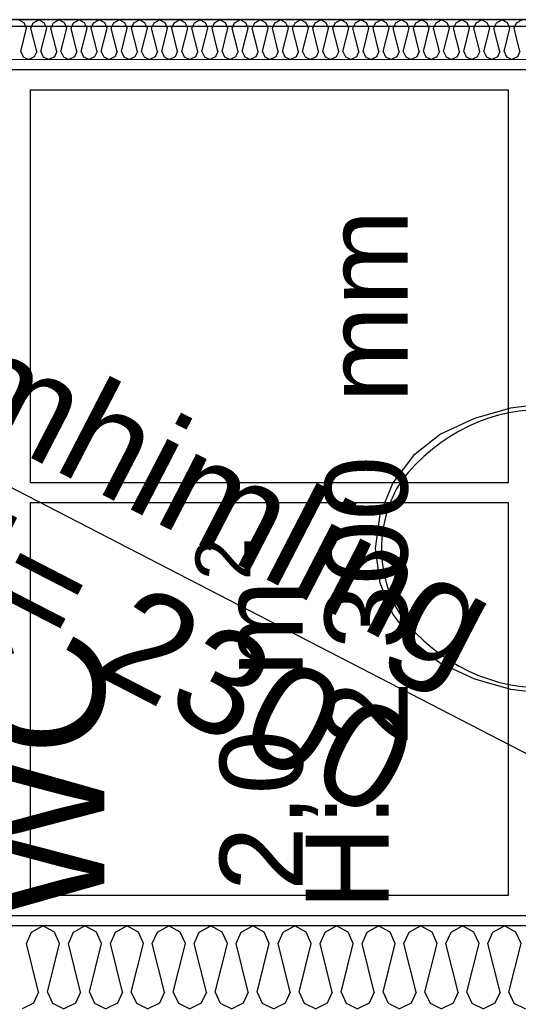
# Model space of a CAD drawing. Header units: millimetres. Extents: x -173281 to 144469, y -85977 to 83288.
# Tile 198 of 256: x -62729 to -62128, y -27012 to -25824. Entities that reach past the tile are written whole.
import ezdxf
from ezdxf.enums import TextEntityAlignment as Align

# ---------------------------------------------------------------- set-up
doc = ezdxf.new("R2010")
doc.units = ezdxf.units.MM
doc.header["$LTSCALE"] = 0.5
doc.header["$MEASUREMENT"] = 0
doc.linetypes.add('PLINE', pattern=[0])
for name, color, linetype in [('232- Ikke-bærende yttervegger (Skravur)(Nye konstruksjoner)', 7, 'Continuous'), ('232- Ikke-bærende yttervegger(Nye konstruksjoner)', 7, 'Continuous'), ('242- Ikke-bærende innervegger (Skravur)(Nye konstruksjoner)', 7, 'Continuous'), ('242- Ikke-bærende innervegger(Nye konstruksjoner)', 7, 'Continuous'), ('252- Gulv på grunn_ bunnplate', 7, 'Continuous'), ('257- Systemhimlinger(Nye konstruksjoner)', 7, 'Continuous'), ('315- Utstyr for sanitærinstallasjoner(Nye konstruksjoner)', 7, 'Continuous'), ('862- M___Nettoareal(Nye konstruksjoner)', 7, 'Continuous'), ('862- M___Nettoareal(Polylinje)(Nye konstruksjoner)', 7, 'Continuous'), ('862- M___Nettoareal(Tekst)(Nye konstruksjoner)', 7, 'Continuous')]:
    doc.layers.add(name, color=color, linetype=linetype)
doc.layers.add('236- Innvendig kledning og overflate(Nye konstruksjoner)', color=7, linetype='Continuous', lineweight=0)
doc.styles.add('GENERATED_STYLE_1', font='arial.ttf')
pattern_1 = [(180, (0, 0), (0, 86.60254), [0, -50]), (180, (-25, -43.3), (0, 86.60254), [0, -50])]

# ---------------------------------------------------------------- blocks, each defined once
blk = doc.blocks.new('WC_A-133_29', base_point=(-62581, -26482.4))
at = {"layer": '862- M___Nettoareal(Polylinje)(Nye konstruksjoner)', "linetype": 'PLINE', "flags": 128}
blk.add_lwpolyline([(-61740.7, -26904.4), (-61740.7, -25884.4), (-63715.7, -25884.4), (-63715.7, -26904.4)], close=True, dxfattribs=at)
at = {"layer": '862- M___Nettoareal(Tekst)(Nye konstruksjoner)', "char_height": 100, "attachment_point": 1, "rotation": 90, "style": 'GENERATED_STYLE_1'}
for s, insert in [('\\A1;{\\pql;\\pt0,12050;\\fArial|b0|i0|c0|p0;\\W1.000000;2\xa0300\\fArial|b0|i0|c0|p0;\\W1.000000;\\A1{\\H.66x;\\S^  ;}\\fArial|b0|i0|c0|p0;\\W1.000000; mm\\fArial|b0|i0|c0|p0;\\W1.000000;\\A1{\\H.66x;\\S^  ;}}', (-62361.7, -26699.7)), ('\\A1;{\\pql;\\pt0,12050;\\fArial|b0|i0|c0|p0;\\W1.000000;2,0\\fArial|b0|i0|c0|p0;\\W1.000000;\\A1{\\H.66x;\\S^  ;}\\fArial|b0|i0|c0|p0;\\W1.000000; m\\fArial|b0|i0|c0|p0;\\W1.000000;\\A1{\\H.66x;\\S2^  ;}}', (-62517.4, -26874.9))]:
    blk.add_mtext(s, dxfattribs=dict(at, insert=insert))
at = {"layer": '862- M___Nettoareal(Tekst)(Nye konstruksjoner)', "style": 'GENERATED_STYLE_1'}
for tag, height, p in [('DUMMY_862', 150, (-62777.4, -26532.2)), ('ROOM_NAME', 150, (-62777.4, -26909.2)), ('DUMMY_861', 100, (-62934.5, -26509)), ('ceilingHeightCode', 100, (-62384.5, -26897.8)), ('ROOM_NUMBER', 100, (-62934.5, -26897.8)), ('DUMMY_863', 100, (-62541.7, -26874.9))]:
    blk.add_attdef(tag, text='', height=height, rotation=90, dxfattribs=at).set_placement(p, align=Align.TOP_LEFT)
blk = doc.blocks.new('*X789')
at = {"layer": '232- Ikke-bærende yttervegger (Skravur)(Nye konstruksjoner)', "linetype": 'PLINE'}
for p, q in [((-62724, -25827.6), (-62730.7, -25823.9)), ((-62721.1, -25834.1), (-62724, -25827.6)), ((-62716, -25834.1), (-62713, -25827.6)), ((-62713, -25827.6), (-62706.4, -25823.9)), ((-62699.8, -25827.6), (-62706.4, -25823.9)), ((-62696.8, -25834.1), (-62699.8, -25827.6)), ((-62691.7, -25834.1), (-62688.7, -25827.6)), ((-62688.7, -25827.6), (-62682.1, -25823.9)), ((-62675.5, -25827.6), (-62682.1, -25823.9)), ((-62672.5, -25834.1), (-62675.5, -25827.6)), ((-62667.4, -25834.1), (-62664.5, -25827.6)), ((-62664.5, -25827.6), (-62657.8, -25823.9)), ((-62651.2, -25827.6), (-62657.8, -25823.9)), ((-62648.2, -25834.1), (-62651.2, -25827.6)), ((-62643.1, -25834.1), (-62640.2, -25827.6)), ((-62640.2, -25827.6), (-62633.5, -25823.9)), ((-62626.9, -25827.6), (-62633.5, -25823.9)), ((-62624, -25834.1), (-62626.9, -25827.6)), ((-62618.9, -25834.1), (-62615.9, -25827.6)), ((-62615.9, -25827.6), (-62609.3, -25823.9)), ((-62602.6, -25827.6), (-62609.3, -25823.9)), ((-62599.7, -25834.1), (-62602.6, -25827.6)), ((-62594.6, -25834.1), (-62591.6, -25827.6)), ((-62591.6, -25827.6), (-62585, -25823.9)), ((-62578.3, -25827.6), (-62585, -25823.9)), ((-62575.4, -25834.1), (-62578.3, -25827.6)), ((-62570.3, -25834.1), (-62567.3, -25827.6)), ((-62567.3, -25827.6), (-62560.7, -25823.9)), ((-62554.1, -25827.6), (-62560.7, -25823.9)), ((-62551.1, -25834.1), (-62554.1, -25827.6)), ((-62546, -25834.1), (-62543, -25827.6)), ((-62543, -25827.6), (-62536.4, -25823.9)), ((-62529.8, -25827.6), (-62536.4, -25823.9)), ((-62526.8, -25834.1), (-62529.8, -25827.6)), ((-62521.7, -25834.1), (-62518.8, -25827.6)), ((-62518.8, -25827.6), (-62512.1, -25823.9)), ((-62505.5, -25827.6), (-62512.1, -25823.9)), ((-62502.5, -25834.1), (-62505.5, -25827.6)), ((-62497.4, -25834.1), (-62494.5, -25827.6)), ((-62494.5, -25827.6), (-62487.9, -25823.9)), ((-62481.2, -25827.6), (-62487.9, -25823.9)), ((-62478.3, -25834.1), (-62481.2, -25827.6)), ((-62473.2, -25834.1), (-62470.2, -25827.6)), ((-62470.2, -25827.6), (-62463.6, -25823.9)), ((-62456.9, -25827.6), (-62463.6, -25823.9)), ((-62454, -25834.1), (-62456.9, -25827.6)), ((-62448.9, -25834.1), (-62445.9, -25827.6)), ((-62445.9, -25827.6), (-62439.3, -25823.9)), ((-62432.7, -25827.6), (-62439.3, -25823.9)), ((-62429.7, -25834.1), (-62432.7, -25827.6)), ((-62424.6, -25834.1), (-62421.6, -25827.6)), ((-62421.6, -25827.6), (-62415, -25823.9)), ((-62408.4, -25827.6), (-62415, -25823.9)), ((-62405.4, -25834.1), (-62408.4, -25827.6)), ((-62400.3, -25834.1), (-62397.4, -25827.6)), ((-62397.4, -25827.6), (-62390.7, -25823.9)), ((-62384.1, -25827.6), (-62390.7, -25823.9)), ((-62381.1, -25834.1), (-62384.1, -25827.6)), ((-62376, -25834.1), (-62373.1, -25827.6)), ((-62373.1, -25827.6), (-62366.4, -25823.9)), ((-62359.8, -25827.6), (-62366.4, -25823.9)), ((-62356.9, -25834.1), (-62359.8, -25827.6)), ((-62351.8, -25834.1), (-62348.8, -25827.6)), ((-62348.8, -25827.6), (-62342.2, -25823.9)), ((-62335.5, -25827.6), (-62342.2, -25823.9)), ((-62332.6, -25834.1), (-62335.5, -25827.6)), ((-62327.5, -25834.1), (-62324.5, -25827.6)), ((-62324.5, -25827.6), (-62317.9, -25823.9)), ((-62311.3, -25827.6), (-62317.9, -25823.9)), ((-62308.3, -25834.1), (-62311.3, -25827.6)), ((-62303.2, -25834.1), (-62300.2, -25827.6)), ((-62300.2, -25827.6), (-62293.6, -25823.9)), ((-62287, -25827.6), (-62293.6, -25823.9)), ((-62284, -25834.1), (-62287, -25827.6)), ((-62278.9, -25834.1), (-62276, -25827.6)), ((-62276, -25827.6), (-62269.3, -25823.9)), ((-62262.7, -25827.6), (-62269.3, -25823.9)), ((-62259.7, -25834.1), (-62262.7, -25827.6)), ((-62254.6, -25834.1), (-62251.7, -25827.6)), ((-62251.7, -25827.6), (-62245, -25823.9)), ((-62238.4, -25827.6), (-62245, -25823.9)), ((-62235.5, -25834.1), (-62238.4, -25827.6)), ((-62230.4, -25834.1), (-62227.4, -25827.6)), ((-62227.4, -25827.6), (-62220.8, -25823.9)), ((-62214.1, -25827.6), (-62220.8, -25823.9)), ((-62211.2, -25834.1), (-62214.1, -25827.6)), ((-62206.1, -25834.1), (-62203.1, -25827.6)), ((-62203.1, -25827.6), (-62196.5, -25823.9)), ((-62189.8, -25827.6), (-62196.5, -25823.9)), ((-62186.9, -25834.1), (-62189.8, -25827.6)), ((-62181.8, -25834.1), (-62178.8, -25827.6)), ((-62178.8, -25827.6), (-62172.2, -25823.9)), ((-62165.6, -25827.6), (-62172.2, -25823.9)), ((-62162.6, -25834.1), (-62165.6, -25827.6)), ((-62157.5, -25834.1), (-62154.5, -25827.6)), ((-62154.5, -25827.6), (-62147.9, -25823.9)), ((-62141.3, -25827.6), (-62147.9, -25823.9)), ((-62138.3, -25834.1), (-62141.3, -25827.6)), ((-62133.2, -25834.1), (-62130.3, -25827.6)), ((-62130.3, -25827.6), (-62123.6, -25823.9)), ((-62728.1, -25862.3), (-62721.1, -25834.1)), ((-62708.9, -25862.3), (-62716, -25834.1)), ((-62703.8, -25862.3), (-62696.8, -25834.1)), ((-62684.7, -25862.3), (-62691.7, -25834.1)), ((-62679.6, -25862.3), (-62672.5, -25834.1)), ((-62660.4, -25862.3), (-62667.4, -25834.1)), ((-62655.3, -25862.3), (-62648.2, -25834.1)), ((-62636.1, -25862.3), (-62643.1, -25834.1)), ((-62631, -25862.3), (-62624, -25834.1)), ((-62611.8, -25862.3), (-62618.9, -25834.1)), ((-62606.7, -25862.3), (-62599.7, -25834.1)), ((-62587.5, -25862.3), (-62594.6, -25834.1)), ((-62582.4, -25862.3), (-62575.4, -25834.1)), ((-62563.2, -25862.3), (-62570.3, -25834.1)), ((-62558.1, -25862.3), (-62551.1, -25834.1)), ((-62539, -25862.3), (-62546, -25834.1)), ((-62533.9, -25862.3), (-62526.8, -25834.1)), ((-62514.7, -25862.3), (-62521.7, -25834.1)), ((-62509.6, -25862.3), (-62502.5, -25834.1)), ((-62490.4, -25862.3), (-62497.4, -25834.1)), ((-62485.3, -25862.3), (-62478.3, -25834.1)), ((-62466.1, -25862.3), (-62473.2, -25834.1)), ((-62461, -25862.3), (-62454, -25834.1)), ((-62441.8, -25862.3), (-62448.9, -25834.1)), ((-62436.7, -25862.3), (-62429.7, -25834.1)), ((-62417.6, -25862.3), (-62424.6, -25834.1)), ((-62412.5, -25862.3), (-62405.4, -25834.1)), ((-62393.3, -25862.3), (-62400.3, -25834.1)), ((-62388.2, -25862.3), (-62381.1, -25834.1)), ((-62369, -25862.3), (-62376, -25834.1)), ((-62363.9, -25862.3), (-62356.9, -25834.1)), ((-62344.7, -25862.3), (-62351.8, -25834.1)), ((-62339.6, -25862.3), (-62332.6, -25834.1)), ((-62320.4, -25862.3), (-62327.5, -25834.1)), ((-62315.3, -25862.3), (-62308.3, -25834.1)), ((-62296.2, -25862.3), (-62303.2, -25834.1)), ((-62291.1, -25862.3), (-62284, -25834.1)), ((-62271.9, -25862.3), (-62278.9, -25834.1)), ((-62266.8, -25862.3), (-62259.7, -25834.1)), ((-62247.6, -25862.3), (-62254.6, -25834.1)), ((-62242.5, -25862.3), (-62235.5, -25834.1)), ((-62223.3, -25862.3), (-62230.4, -25834.1)), ((-62218.2, -25862.3), (-62211.2, -25834.1)), ((-62199, -25862.3), (-62206.1, -25834.1)), ((-62193.9, -25862.3), (-62186.9, -25834.1)), ((-62174.7, -25862.3), (-62181.8, -25834.1)), ((-62169.6, -25862.3), (-62162.6, -25834.1)), ((-62150.5, -25862.3), (-62157.5, -25834.1)), ((-62145.4, -25862.3), (-62138.3, -25834.1)), ((-62126.2, -25862.3), (-62133.2, -25834.1)), ((-62728.1, -25862.3), (-62725.2, -25868.8)), ((-62708.9, -25862.3), (-62711.9, -25868.8)), ((-62703.8, -25862.3), (-62700.9, -25868.8)), ((-62684.7, -25862.3), (-62687.6, -25868.8)), ((-62679.6, -25862.3), (-62676.6, -25868.8)), ((-62660.4, -25862.3), (-62663.3, -25868.8)), ((-62655.3, -25862.3), (-62652.3, -25868.8)), ((-62636.1, -25862.3), (-62639.1, -25868.8)), ((-62631, -25862.3), (-62628, -25868.8)), ((-62611.8, -25862.3), (-62614.8, -25868.8)), ((-62606.7, -25862.3), (-62603.8, -25868.8)), ((-62587.5, -25862.3), (-62590.5, -25868.8)), ((-62582.4, -25862.3), (-62579.5, -25868.8)), ((-62563.2, -25862.3), (-62566.2, -25868.8)), ((-62558.1, -25862.3), (-62555.2, -25868.8)), ((-62539, -25862.3), (-62541.9, -25868.8)), ((-62533.9, -25862.3), (-62530.9, -25868.8)), ((-62514.7, -25862.3), (-62517.6, -25868.8)), ((-62509.6, -25862.3), (-62506.6, -25868.8)), ((-62490.4, -25862.3), (-62493.4, -25868.8)), ((-62485.3, -25862.3), (-62482.3, -25868.8)), ((-62466.1, -25862.3), (-62469.1, -25868.8)), ((-62461, -25862.3), (-62458.1, -25868.8)), ((-62441.8, -25862.3), (-62444.8, -25868.8)), ((-62436.7, -25862.3), (-62433.8, -25868.8)), ((-62417.6, -25862.3), (-62420.5, -25868.8)), ((-62412.5, -25862.3), (-62409.5, -25868.8)), ((-62393.3, -25862.3), (-62396.2, -25868.8)), ((-62388.2, -25862.3), (-62385.2, -25868.8)), ((-62369, -25862.3), (-62372, -25868.8)), ((-62363.9, -25862.3), (-62360.9, -25868.8)), ((-62344.7, -25862.3), (-62347.7, -25868.8)), ((-62339.6, -25862.3), (-62336.7, -25868.8)), ((-62320.4, -25862.3), (-62323.4, -25868.8)), ((-62315.3, -25862.3), (-62312.4, -25868.8)), ((-62296.2, -25862.3), (-62299.1, -25868.8)), ((-62291.1, -25862.3), (-62288.1, -25868.8)), ((-62271.9, -25862.3), (-62274.8, -25868.8)), ((-62266.8, -25862.3), (-62263.8, -25868.8)), ((-62247.6, -25862.3), (-62250.6, -25868.8)), ((-62242.5, -25862.3), (-62239.5, -25868.8)), ((-62223.3, -25862.3), (-62226.3, -25868.8)), ((-62218.2, -25862.3), (-62215.3, -25868.8)), ((-62199, -25862.3), (-62202, -25868.8)), ((-62193.9, -25862.3), (-62191, -25868.8)), ((-62174.7, -25862.3), (-62177.7, -25868.8)), ((-62169.6, -25862.3), (-62166.7, -25868.8)), ((-62150.5, -25862.3), (-62153.4, -25868.8)), ((-62145.4, -25862.3), (-62142.4, -25868.8)), ((-62126.2, -25862.3), (-62129.1, -25868.8)), ((-62725.2, -25868.8), (-62718.5, -25871.9)), ((-62711.9, -25868.8), (-62718.5, -25871.9)), ((-62700.9, -25868.8), (-62694.2, -25871.9)), ((-62687.6, -25868.8), (-62694.2, -25871.9)), ((-62676.6, -25868.8), (-62670, -25871.9)), ((-62663.3, -25868.8), (-62670, -25871.9)), ((-62652.3, -25868.8), (-62645.7, -25871.9)), ((-62639.1, -25868.8), (-62645.7, -25871.9)), ((-62628, -25868.8), (-62621.4, -25871.9)), ((-62614.8, -25868.8), (-62621.4, -25871.9)), ((-62603.8, -25868.8), (-62597.1, -25871.9)), ((-62590.5, -25868.8), (-62597.1, -25871.9)), ((-62579.5, -25868.8), (-62572.8, -25871.9)), ((-62566.2, -25868.8), (-62572.8, -25871.9)), ((-62555.2, -25868.8), (-62548.6, -25871.9)), ((-62541.9, -25868.8), (-62548.6, -25871.9)), ((-62530.9, -25868.8), (-62524.3, -25871.9)), ((-62517.6, -25868.8), (-62524.3, -25871.9)), ((-62506.6, -25868.8), (-62500, -25871.9)), ((-62493.4, -25868.8), (-62500, -25871.9)), ((-62482.3, -25868.8), (-62475.7, -25871.9)), ((-62469.1, -25868.8), (-62475.7, -25871.9)), ((-62458.1, -25868.8), (-62451.4, -25871.9)), ((-62444.8, -25868.8), (-62451.4, -25871.9)), ((-62433.8, -25868.8), (-62427.2, -25871.9)), ((-62420.5, -25868.8), (-62427.2, -25871.9)), ((-62409.5, -25868.8), (-62402.9, -25871.9)), ((-62396.2, -25868.8), (-62402.9, -25871.9)), ((-62385.2, -25868.8), (-62378.6, -25871.9)), ((-62372, -25868.8), (-62378.6, -25871.9)), ((-62360.9, -25868.8), (-62354.3, -25871.9)), ((-62347.7, -25868.8), (-62354.3, -25871.9)), ((-62336.7, -25868.8), (-62330, -25871.9)), ((-62323.4, -25868.8), (-62330, -25871.9)), ((-62312.4, -25868.8), (-62305.7, -25871.9)), ((-62299.1, -25868.8), (-62305.7, -25871.9)), ((-62288.1, -25868.8), (-62281.5, -25871.9)), ((-62274.8, -25868.8), (-62281.5, -25871.9)), ((-62263.8, -25868.8), (-62257.2, -25871.9)), ((-62250.6, -25868.8), (-62257.2, -25871.9)), ((-62239.5, -25868.8), (-62232.9, -25871.9)), ((-62226.3, -25868.8), (-62232.9, -25871.9)), ((-62215.3, -25868.8), (-62208.6, -25871.9)), ((-62202, -25868.8), (-62208.6, -25871.9)), ((-62191, -25868.8), (-62184.3, -25871.9)), ((-62177.7, -25868.8), (-62184.3, -25871.9)), ((-62166.7, -25868.8), (-62160.1, -25871.9)), ((-62153.4, -25868.8), (-62160.1, -25871.9)), ((-62142.4, -25868.8), (-62135.8, -25871.9)), ((-62129.1, -25868.8), (-62135.8, -25871.9))]:
    blk.add_line(p, q, dxfattribs=at)
blk = doc.blocks.new('*X886')
at = {"layer": '242- Ikke-bærende innervegger (Skravur)(Nye konstruksjoner)', "linetype": 'PLINE'}
for p, q in [((-62715.1, -26924.6), (-62701.3, -26916.9)), ((-62687.5, -26924.6), (-62701.3, -26916.9)), ((-62664.6, -26924.6), (-62650.7, -26916.9)), ((-62636.9, -26924.6), (-62650.7, -26916.9)), ((-62614, -26924.6), (-62600.2, -26916.9)), ((-62586.3, -26924.6), (-62600.2, -26916.9)), ((-62563.4, -26924.6), (-62549.6, -26916.9)), ((-62535.8, -26924.6), (-62549.6, -26916.9)), ((-62512.8, -26924.6), (-62499, -26916.9)), ((-62485.2, -26924.6), (-62499, -26916.9)), ((-62462.2, -26924.6), (-62448.4, -26916.9)), ((-62434.6, -26924.6), (-62448.4, -26916.9)), ((-62411.6, -26924.6), (-62397.8, -26916.9)), ((-62384, -26924.6), (-62397.8, -26916.9)), ((-62361, -26924.6), (-62347.2, -26916.9)), ((-62333.4, -26924.6), (-62347.2, -26916.9)), ((-62310.5, -26924.6), (-62296.6, -26916.9)), ((-62282.8, -26924.6), (-62296.6, -26916.9)), ((-62259.9, -26924.6), (-62246.1, -26916.9)), ((-62232.2, -26924.6), (-62246.1, -26916.9)), ((-62209.3, -26924.6), (-62195.5, -26916.9)), ((-62181.7, -26924.6), (-62195.5, -26916.9)), ((-62158.7, -26924.6), (-62144.9, -26916.9)), ((-62131.1, -26924.6), (-62144.9, -26916.9)), ((-62721.3, -26938.2), (-62715.1, -26924.6)), ((-62681.3, -26938.2), (-62687.5, -26924.6)), ((-62670.7, -26938.2), (-62664.6, -26924.6)), ((-62630.8, -26938.2), (-62636.9, -26924.6)), ((-62620.1, -26938.2), (-62614, -26924.6)), ((-62580.2, -26938.2), (-62586.3, -26924.6)), ((-62569.5, -26938.2), (-62563.4, -26924.6)), ((-62529.6, -26938.2), (-62535.8, -26924.6)), ((-62519, -26938.2), (-62512.8, -26924.6)), ((-62479, -26938.2), (-62485.2, -26924.6)), ((-62468.4, -26938.2), (-62462.2, -26924.6)), ((-62428.4, -26938.2), (-62434.6, -26924.6)), ((-62417.8, -26938.2), (-62411.6, -26924.6)), ((-62377.8, -26938.2), (-62384, -26924.6)), ((-62367.2, -26938.2), (-62361, -26924.6)), ((-62327.2, -26938.2), (-62333.4, -26924.6)), ((-62316.6, -26938.2), (-62310.5, -26924.6)), ((-62276.7, -26938.2), (-62282.8, -26924.6)), ((-62266, -26938.2), (-62259.9, -26924.6)), ((-62226.1, -26938.2), (-62232.2, -26924.6)), ((-62215.4, -26938.2), (-62209.3, -26924.6)), ((-62175.5, -26938.2), (-62181.7, -26924.6)), ((-62164.9, -26938.2), (-62158.7, -26924.6)), ((-62124.9, -26938.2), (-62131.1, -26924.6)), ((-62706.6, -26996.8), (-62721.3, -26938.2)), ((-62696, -26996.8), (-62681.3, -26938.2)), ((-62656.1, -26996.8), (-62670.7, -26938.2)), ((-62645.4, -26996.8), (-62630.8, -26938.2)), ((-62605.5, -26996.8), (-62620.1, -26938.2)), ((-62594.8, -26996.8), (-62580.2, -26938.2)), ((-62554.9, -26996.8), (-62569.5, -26938.2)), ((-62544.3, -26996.8), (-62529.6, -26938.2)), ((-62504.3, -26996.8), (-62519, -26938.2)), ((-62493.7, -26996.8), (-62479, -26938.2)), ((-62453.7, -26996.8), (-62468.4, -26938.2)), ((-62443.1, -26996.8), (-62428.4, -26938.2)), ((-62403.1, -26996.8), (-62417.8, -26938.2)), ((-62392.5, -26996.8), (-62377.8, -26938.2)), ((-62352.5, -26996.8), (-62367.2, -26938.2)), ((-62341.9, -26996.8), (-62327.2, -26938.2)), ((-62302, -26996.8), (-62316.6, -26938.2)), ((-62291.3, -26996.8), (-62276.7, -26938.2)), ((-62251.4, -26996.8), (-62266, -26938.2)), ((-62240.7, -26996.8), (-62226.1, -26938.2)), ((-62200.8, -26996.8), (-62215.4, -26938.2)), ((-62190.2, -26996.8), (-62175.5, -26938.2)), ((-62150.2, -26996.8), (-62164.9, -26938.2)), ((-62139.6, -26996.8), (-62124.9, -26938.2)), ((-62706.6, -26996.8), (-62712.8, -27010.4)), ((-62696, -26996.8), (-62689.8, -27010.4)), ((-62656.1, -26996.8), (-62662.2, -27010.4)), ((-62645.4, -26996.8), (-62639.3, -27010.4)), ((-62605.5, -26996.8), (-62611.6, -27010.4)), ((-62594.8, -26996.8), (-62588.7, -27010.4)), ((-62554.9, -26996.8), (-62561, -27010.4)), ((-62544.3, -26996.8), (-62538.1, -27010.4)), ((-62504.3, -26996.8), (-62510.5, -27010.4)), ((-62493.7, -26996.8), (-62487.5, -27010.4)), ((-62453.7, -26996.8), (-62459.9, -27010.4)), ((-62443.1, -26996.8), (-62436.9, -27010.4)), ((-62403.1, -26996.8), (-62409.3, -27010.4)), ((-62392.5, -26996.8), (-62386.3, -27010.4)), ((-62352.5, -26996.8), (-62358.7, -27010.4)), ((-62341.9, -26996.8), (-62335.7, -27010.4)), ((-62302, -26996.8), (-62308.1, -27010.4)), ((-62291.3, -26996.8), (-62285.2, -27010.4)), ((-62251.4, -26996.8), (-62257.5, -27010.4)), ((-62240.7, -26996.8), (-62234.6, -27010.4)), ((-62200.8, -26996.8), (-62206.9, -27010.4)), ((-62190.2, -26996.8), (-62184, -27010.4)), ((-62150.2, -26996.8), (-62156.4, -27010.4)), ((-62139.6, -26996.8), (-62133.4, -27010.4)), ((-62712.8, -27010.4), (-62726.6, -27016.9)), ((-62689.8, -27010.4), (-62676, -27016.9)), ((-62662.2, -27010.4), (-62676, -27016.9)), ((-62639.3, -27010.4), (-62625.4, -27016.9)), ((-62611.6, -27010.4), (-62625.4, -27016.9)), ((-62588.7, -27010.4), (-62574.9, -27016.9)), ((-62561, -27010.4), (-62574.9, -27016.9)), ((-62538.1, -27010.4), (-62524.3, -27016.9)), ((-62510.5, -27010.4), (-62524.3, -27016.9)), ((-62487.5, -27010.4), (-62473.7, -27016.9)), ((-62459.9, -27010.4), (-62473.7, -27016.9)), ((-62436.9, -27010.4), (-62423.1, -27016.9)), ((-62409.3, -27010.4), (-62423.1, -27016.9)), ((-62386.3, -27010.4), (-62372.5, -27016.9)), ((-62358.7, -27010.4), (-62372.5, -27016.9)), ((-62335.7, -27010.4), (-62321.9, -27016.9)), ((-62308.1, -27010.4), (-62321.9, -27016.9)), ((-62285.2, -27010.4), (-62271.3, -27016.9)), ((-62257.5, -27010.4), (-62271.3, -27016.9)), ((-62234.6, -27010.4), (-62220.8, -27016.9)), ((-62206.9, -27010.4), (-62220.8, -27016.9)), ((-62184, -27010.4), (-62170.2, -27016.9)), ((-62156.4, -27010.4), (-62170.2, -27016.9)), ((-62133.4, -27010.4), (-62119.6, -27016.9))]:
    blk.add_line(p, q, dxfattribs=at)
blk = doc.blocks.new('WC[336]', base_point=(-61740.7, -26461.9))
at = {"layer": '315- Utstyr for sanitærinstallasjoner(Nye konstruksjoner)', "linetype": 'PLINE'}
for p, q in [((-61740.7, -26211.9), (-61740.7, -26711.9)), ((-61740.7, -26211.9), (-61620.7, -26211.9)), ((-61620.7, -26211.9), (-61620.7, -26711.9)), ((-61892.1, -26461.9), (-61892.1, -26353)), ((-61892.1, -26570.9), (-61892.1, -26461.9)), ((-61740.7, -26711.9), (-61620.7, -26711.9))]:
    blk.add_line(p, q, dxfattribs=at)
at = {"layer": '315- Utstyr for sanitærinstallasjoner(Nye konstruksjoner)', "linetype": 'PLINE', "flags": 128}
for points in [[(-62137.4, -26292.5), (-62180.9, -26304.9), (-62222, -26323.9), (-62254.6, -26349.5), (-62279.5, -26382.6), (-62295.2, -26420.9), (-62300.7, -26461.9), (-62295.2, -26503), (-62279.5, -26541.3), (-62254.6, -26574.3), (-62222, -26599.9), (-62180.9, -26618.9), (-62137.4, -26631.4), (-62092.5, -26636.8), (-62047.2, -26635.3), (-61740.7, -26602.9), (-61740.7, -26321), (-62047.2, -26288.6), (-62092.5, -26287)], [(-61740.7, -26584.9), (-61740.7, -26338.9), (-61745.7, -26338.9), (-61745.7, -26584.9)]]:
    blk.add_lwpolyline(points, close=True, dxfattribs=at)
at = {"layer": '315- Utstyr for sanitærinstallasjoner(Nye konstruksjoner)', "linetype": 'PLINE'}
for centre, major_axis, start_param, end_param in [((-62101.4, -26551.4), (0, 256.9), 6.227454, 7.128043), ((-62080.1, -26720), (0, 425.3), 5.753781, 6.306801), ((-62171.8, -26462.7), (0, 138.5), 0.938292, 1.564936), ((-62171.8, -26461.1), (0, 138.5), 1.576657, 2.203301), ((-62101.4, -26372.5), (0, 256.9), 2.296732, 3.19732), ((-62080.1, -26203.8), (0, 425.3), 3.117975, 3.670995)]:
    blk.add_ellipse(centre, major_axis=major_axis, ratio=0.875546, start_param=start_param, end_param=end_param, dxfattribs=at)

msp = doc.modelspace()

# ---------------------------------------------------------------- hatches: boundary and pattern name
at = {"layer": '232- Ikke-bærende yttervegger (Skravur)(Nye konstruksjoner)', "linetype": 'Continuous'}
msp.add_hatch(color=256, dxfattribs=at).paths.add_polyline_path([(-61578.2, -25821.9), (-64973.2, -25821.9), (-64973.2, -25823.9), (-61578.2, -25823.9)])
h = msp.add_hatch(dxfattribs=at)
h.set_pattern_fill('Gips', color=256, style=0, pattern_type=2)
h.set_pattern_definition(pattern_1)
h.paths.add_polyline_path([(-63715.7, -25884.4), (-61590.7, -25884.4), (-61590.7, -25871.9), (-63715.7, -25871.9)])
at = {"layer": '242- Ikke-bærende innervegger (Skravur)(Nye konstruksjoner)', "linetype": 'Continuous'}
h = msp.add_hatch(dxfattribs=at)
h.set_pattern_fill('Gips', color=256, style=0, pattern_type=2)
h.set_pattern_definition(pattern_1)
h.paths.add_polyline_path([(-63715.7, -26916.9), (-61590.7, -26916.9), (-61590.7, -26904.4), (-63715.7, -26904.4)])

# ---------------------------------------------------------------- linework, layer by layer
at = {"layer": '232- Ikke-bærende yttervegger(Nye konstruksjoner)', "linetype": 'PLINE'}
msp.add_line((-61578.2, -25823.9), (-63728.2, -25823.9), dxfattribs=at)
at = {"layer": '236- Innvendig kledning og overflate(Nye konstruksjoner)', "linetype": 'PLINE'}
msp.add_line((-63728.2, -25871.9), (-61578.2, -25871.9), dxfattribs=at)
at = {"layer": '236- Innvendig kledning og overflate(Nye konstruksjoner)', "linetype": 'PLINE', "flags": 128}
for points in [[(-63715.7, -25884.4), (-61590.7, -25884.4)], [(-61590.7, -26904.4), (-63715.7, -26904.4)]]:
    msp.add_lwpolyline(points, dxfattribs=at)
at = {"layer": '242- Ikke-bærende innervegger(Nye konstruksjoner)', "linetype": 'PLINE'}
msp.add_line((-61590.7, -26916.9), (-63728.2, -26916.9), dxfattribs=at)
at = {"layer": '252- Gulv på grunn_ bunnplate', "linetype": 'PLINE', "flags": 128}
msp.add_lwpolyline([(-77653.7, -28236.4), (-76468.2, -28236.4), (-76468.2, -25956.9), (-68648.2, -25956.9), (-68648.2, -14971.9), (-68648.2, -14846.9), (-70768.2, -14846.9), (-70768.2, -11941.9), (-75053.7, -11941.9), (-75053.7, 2273.1), (-74818.2, 2273.1), (-74818.2, 4673.1), (-63042.7, 4673.1), (-63042.7, 2373.1), (-61492.7, 2373.1), (-61492.7, -15001.9), (-65023.2, -15001.9), (-65023.2, -14971.9), (-65037.7, -14971.9), (-65037.7, -25831.9), (-61478.2, -25831.9), (-61478.2, -37386.4), (-60337.7, -37386.4), (-60337.7, -41897.4), (-61487.7, -41897.4), (-61487.7, -43697.4), (-63278.2, -43697.4), (-63278.2, -41936.9), (-63428.2, -41936.9), (-63428.2, -43701.9), (-65168.2, -43701.9), (-65168.2, -43797.4), (-71027.7, -43797.4), (-71027.7, -44997.4), (-75013.7, -44997.4), (-75013.7, -43797.4), (-76238.2, -43797.4), (-76238.2, -38801.9), (-77653.7, -38801.9)], close=True, dxfattribs=at)
at = {"layer": '257- Systemhimlinger(Nye konstruksjoner)', "linetype": 'PLINE'}
msp.add_line((-61740.7, -26904.4), (-63715.7, -25884.4), dxfattribs=at)
at = {"layer": '257- Systemhimlinger(Nye konstruksjoner)', "linetype": 'PLINE', "flags": 128}
for points in [[(-62716.2, -25908.4), (-62140.2, -25908.4)], [(-62716.2, -26382.4), (-62716.2, -25908.4)], [(-62140.2, -25908.4), (-62140.2, -26382.4)], [(-62140.2, -26382.4), (-62716.2, -26382.4)], [(-62716.2, -26406.4), (-62140.2, -26406.4)], [(-62716.2, -26880.4), (-62716.2, -26406.4)], [(-62140.2, -26406.4), (-62140.2, -26880.4)], [(-62140.2, -26880.4), (-62716.2, -26880.4)]]:
    msp.add_lwpolyline(points, dxfattribs=at)

# ---------------------------------------------------------------- block references
at = {"layer": '232- Ikke-bærende yttervegger(Nye konstruksjoner)'}
msp.add_blockref('*X789', (0, 0), dxfattribs=at)
at = {"layer": '242- Ikke-bærende innervegger(Nye konstruksjoner)'}
msp.add_blockref('*X886', (0, 0), dxfattribs=at)
at = {"layer": '315- Utstyr for sanitærinstallasjoner(Nye konstruksjoner)', "linetype": 'PLINE'}
msp.add_blockref('WC[336]', (-61740.7, -26461.9), dxfattribs=at)
at = {"layer": '862- M___Nettoareal(Nye konstruksjoner)', "linetype": 'Continuous'}
ref = msp.add_blockref('WC_A-133_29', (-62581, -26482.4), dxfattribs=at)
ref.add_attrib('ROOM_NAME', 'WC', dxfattribs={"layer": '862- M___Nettoareal(Tekst)(Nye konstruksjoner)', "color": 7, "height": 150, "rotation": 90, "style": 'GENERATED_STYLE_1'}).set_placement((-62777.4, -26909.2), align=Align.TOP_LEFT)
ref.add_attrib('ceilingHeightCode', 'H: ', dxfattribs={"layer": '862- M___Nettoareal(Tekst)(Nye konstruksjoner)', "color": 7, "height": 100, "rotation": 90, "style": 'GENERATED_STYLE_1'}).set_placement((-62384.5, -26897.8), align=Align.TOP_LEFT)

# ---------------------------------------------------------------- texts
at = {"layer": '257- Systemhimlinger(Nye konstruksjoner)', "linetype": 'Continuous', "char_height": 125, "rotation": 332.6857, "style": 'GENERATED_STYLE_1'}
for s, insert, attachment_point in [('\\A1;{\\pql;\\fArial|b0|i0|c0|p0;\\W1.000000;Systemhimling}', (-63151.8, -25986.7), 1), ('\\A1;{\\pql;\\fArial|b0|i0|c0|p0;\\W1.000000;H= 2\\fArial|b0|i0|c0|p0;\\W1.000000;3\\fArial|b0|i0|c0|p0;\\W1.000000;00}', (-62890, -26486.1), 7)]:
    msp.add_mtext(s, dxfattribs=dict(at, insert=insert, attachment_point=attachment_point))

doc.saveas('drawing.dxf')
